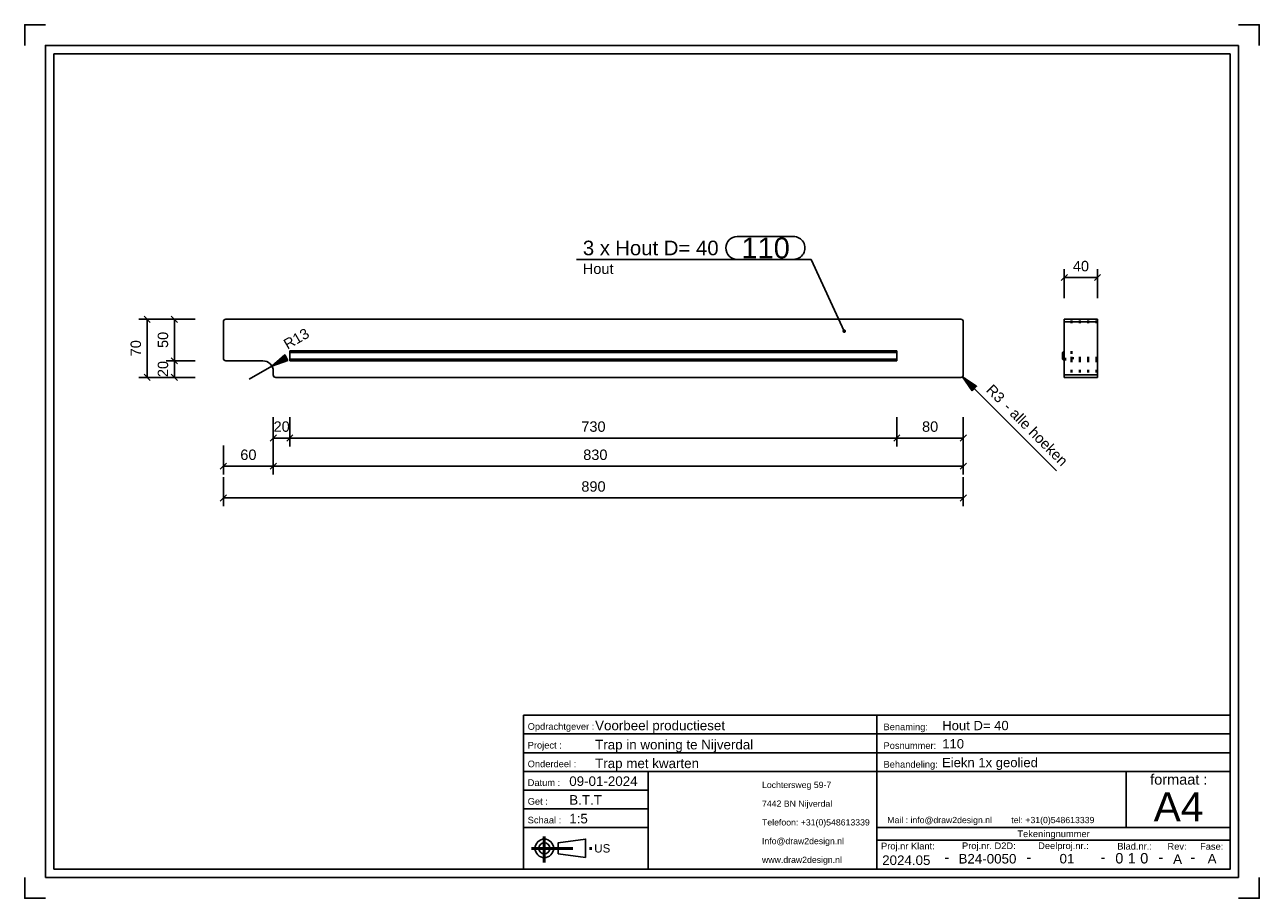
# Model space of a CAD drawing. Header units: millimetres. Extents: x 25 to 322, y -313 to -103.
import ezdxf
from ezdxf.enums import TextEntityAlignment as Align

# ---------------------------------------------------------------- set-up
doc = ezdxf.new("R2010")
doc.units = ezdxf.units.MM
doc.linetypes.add('DOT', pattern=[2, 0.5, -1.5])
doc.linetypes.add('STRICHPUNKT2', pattern=[18.5, 10, -4, 0.5, -4])
doc.layers.get('0').update_dxf_attribs({"linetype": 'CONTINUOUS'})
for name, color, linetype in [('DIM49', 4, 'CONTINUOUS'), ('TXT_ALL', 7, 'CONTINUOUS'), ('TXT_DIM49', 2, 'CONTINUOUS'), ('TXT_YELLOW', 2, 'CONTINUOUS')]:
    doc.layers.add(name, color=color, linetype=linetype)
doc.layers.add('LE_ALL', color=7, linetype='CONTINUOUS', lineweight=50)
doc.styles.add('ARIAL', font='arial.ttf')

# ---------------------------------------------------------------- blocks, each defined once
blk = doc.blocks.new('TFIELD_00004', base_point=(296.71, -290.77))
at = {"layer": 'TXT_YELLOW', "style": 'ARIAL'}
blk.add_text('A4', height=7, dxfattribs=at).set_placement((296.71, -290.77), align=Align.MIDDLE_LEFT)
blk = doc.blocks.new('FLEX_00003', base_point=(302.62, -295.77))
blk.add_blockref('TFIELD_00004', (296.71, -290.77))
blk = doc.blocks.new('TFIELD_00007', base_point=(232.62, -293.96))
at = {"layer": 'TXT_YELLOW', "style": 'ARIAL'}
blk.add_text('Mail : info@draw2design.nl        tel: +31(0)548613339', height=1.5, dxfattribs=at).set_placement((232.62, -293.96), align=Align.MIDDLE_LEFT)
blk = doc.blocks.new('FLEX_00006', base_point=(232.62, -295.2))
blk.add_blockref('TFIELD_00007', (232.62, -293.96))
blk = doc.blocks.new('DRAW2DESIGNLOGO_00005', base_point=(232.55, -292.28))
blk.add_blockref('FLEX_00006', (232.62, -295.2))
blk = doc.blocks.new('TFIELD_00011', base_point=(162.12, -300.77))
at = {"layer": 'TXT_YELLOW', "style": 'ARIAL'}
blk.add_text('US', height=2, dxfattribs=at).set_placement((162.12, -300.77), align=Align.MIDDLE_LEFT)
blk = doc.blocks.new('FLEX_00010', base_point=(162.12, -300.77))
blk.add_blockref('TFIELD_00011', (162.12, -300.77))
blk = doc.blocks.new('US_00009', base_point=(151.45, -300.77))
blk.add_line((153.47, -302.11), (160.04, -303))
blk.add_lwpolyline([(153.47, -302.11), (153.47, -299.44), (160.04, -298.55), (160.04, -303)])
for radius in [2.22, 1.33]:
    blk.add_circle((150.12, -300.77), radius)
at = {"layer": 'LE_ALL', "color": 1, "linetype": 'STRICHPUNKT2'}
for p, q in [((150.12, -297.96), (150.12, -304.18)), ((147.01, -300.77), (161.88, -300.77))]:
    blk.add_line(p, q, dxfattribs=at)
blk.add_blockref('FLEX_00010', (162.12, -300.77))
blk = doc.blocks.new('TFIELD_00014', base_point=(202.49, -303.52))
at = {"layer": 'TXT_YELLOW', "style": 'ARIAL'}
for s, p in [('Lochtersweg 59-7', (202.49, -285.52)), ('7442 BN Nijverdal', (202.49, -290.02)), ('Telefoon: +31(0)548613339', (202.49, -294.52)), ('Info@draw2design.nl', (202.49, -299.02)), ('www.draw2design.nl', (202.49, -303.52))]:
    blk.add_text(s, height=1.5, dxfattribs=at).set_placement(p, align=Align.MIDDLE_LEFT)
blk = doc.blocks.new('FLEX_00013', base_point=(215.31, -305.77))
blk.add_blockref('TFIELD_00014', (202.49, -303.52))
blk = doc.blocks.new('D2D_00012', base_point=(175.37, -303.92))
blk.add_blockref('FLEX_00013', (215.31, -305.77))
blk = doc.blocks.new('SCHRIFE_00016', base_point=(156.12, -285.77))
for p, q in [((145.12, -268.77), (230.12, -268.77)), ((230.12, -268.77), (315.12, -268.77)), ((230.12, -305.77), (230.12, -268.77)), ((315.12, -268.77), (315.12, -305.77)), ((145.12, -273.27), (230.12, -273.27)), ((230.12, -273.27), (315.12, -273.27)), ((145.12, -277.77), (230.12, -277.77)), ((230.12, -277.77), (315.12, -277.77)), ((145.12, -282.27), (315.12, -282.27)), ((175.12, -282.27), (175.12, -305.77)), ((290.12, -282.27), (290.12, -295.77)), ((175.12, -286.77), (145.12, -286.77)), ((175.12, -291.27), (145.12, -291.27)), ((175.12, -295.77), (145.12, -295.77)), ((315.12, -295.77), (230.12, -295.77)), ((315.12, -298.77), (230.12, -298.77))]:
    blk.add_line(p, q)
blk.add_lwpolyline([(315.12, -305.77), (145.12, -305.77), (145.12, -268.77)])
at = {"layer": 'TXT_YELLOW', "style": 'ARIAL'}
for s, height, p in [('Voorbeel productieset', 2.3, (162.34, -272.38)), ('Hout D= 40', 2.25, (245.84, -272.37)), ('Trap in woning te Nijverdal', 2.3, (162.34, -276.98)), ('110', 2.25, (245.84, -276.76)), ('Trap met kwarten', 2.3, (162.34, -281.48)), ('Eiekn 1x geolied', 2.25, (245.79, -281.26)), ('09-01-2024', 2.3, (156.12, -285.77)), ('B.T.T', 2.3, (156.12, -290.27)), ('1:5', 2.3, (156.12, -294.77))]:
    blk.add_text(s, height=height, dxfattribs=at).set_placement(p)
for s, height, p in [('2024.05', 2.3, (237.2, -304.77)), ('B24-0050', 2.3, (256.72, -304.42)), ('01', 2.3, (275.85, -304.4)), ('A', 2.3, (302.46, -304.5)), ('A', 2.3, (310.76, -304.4)), ('-', 2.5, (246.95, -304.12)), ('-', 2.5, (266.69, -304.12)), ('-', 2.5, (284.52, -304.12)), ('-', 2.5, (298.45, -304.12)), ('-', 2.5, (306.11, -304.12))]:
    blk.add_text(s, height=height, dxfattribs=at).set_placement(p, align=Align.CENTER)
blk = doc.blocks.new('TFIELD_00020', base_point=(293.47, -303.15))
at = {"layer": 'TXT_ALL', "style": 'ARIAL'}
blk.add_text('0', height=2.5, dxfattribs=at).set_placement((293.47, -303.15), align=Align.MIDDLE_LEFT)
blk = doc.blocks.new('0_00019')
blk.add_blockref('TFIELD_00020', (293.47, -303.15))
blk = doc.blocks.new('TELLER1_00018')
blk.add_blockref('0_00019', (0, 0))
blk = doc.blocks.new('TFIELD_00023', base_point=(290.47, -303.15))
at = {"layer": 'TXT_ALL', "style": 'ARIAL'}
blk.add_text('1', height=2.5, dxfattribs=at).set_placement((290.47, -303.15), align=Align.MIDDLE_LEFT)
blk = doc.blocks.new('1_00022')
blk.add_blockref('TFIELD_00023', (290.47, -303.15))
blk = doc.blocks.new('TELLER2_00021')
blk.add_blockref('1_00022', (0, 0))
blk = doc.blocks.new('TFIELD_00026', base_point=(287.47, -303.15))
at = {"layer": 'TXT_ALL', "style": 'ARIAL'}
blk.add_text('0', height=2.5, dxfattribs=at).set_placement((287.47, -303.15), align=Align.MIDDLE_LEFT)
blk = doc.blocks.new('0_00025')
blk.add_blockref('TFIELD_00026', (287.47, -303.15))
blk = doc.blocks.new('TELLER3_00024')
blk.add_blockref('0_00025', (0, 0))
blk = doc.blocks.new('NL_00027', base_point=(146.12, -272.27))
at = {"layer": 'TXT_ALL', "color": 1, "style": 'ARIAL'}
blk.add_text('Tekeningnummer', height=1.6, dxfattribs=at).set_placement((272.62, -297.27), align=Align.MIDDLE_CENTER)
at = {"layer": 'TXT_YELLOW', "style": 'ARIAL'}
for s, p in [('Opdrachtgever :', (146.12, -272.27)), ('Benaming:', (231.72, -272.37)), ('Project :', (146.12, -276.77)), ('Posnummer:', (231.72, -276.87)), ('Onderdeel :', (146.12, -281.27)), ('Behandeling:', (231.72, -281.37)), ('Datum :', (146.12, -285.77)), ('Get :', (146.12, -290.27)), ('Schaal :', (146.12, -294.77)), ('Proj.nr Klant:', (231.12, -301.02)), ('Proj.nr. D2D:', (250.6, -300.95)), ('Deelproj.nr.:', (268.92, -300.94)), ('Blad.nr.:', (287.96, -301.06)), ('Rev:', (300.03, -301.1)), ('Fase:', (307.87, -301.1))]:
    blk.add_text(s, height=1.6, dxfattribs=at).set_placement(p)
blk.add_text('formaat :', height=2.5, dxfattribs=at).set_placement((302.75, -285.46), align=Align.CENTER)
blk = doc.blocks.new('SCHRIFE_00015')
for name, p in [('SCHRIFE_00016', (156.12, -285.77)), ('NL_00027', (146.12, -272.27)), ('TELLER3_00024', (0, 0)), ('TELLER2_00021', (0, 0)), ('TELLER1_00018', (0, 0))]:
    blk.add_blockref(name, p)
blk = doc.blocks.new('DINA4Q_00002', base_point=(315.12, -109.77))
for p, q in [((32.12, -305.77), (32.12, -109.77)), ((32.12, -109.77), (315.12, -109.77)), ((317.12, -107.77), (317.12, -307.77)), ((30.12, -307.77), (317.12, -307.77))]:
    blk.add_line(p, q)
for points in [[(25.12, -107.77), (25.12, -102.77), (30.12, -102.77)], [(317.12, -102.77), (322.12, -102.77), (322.12, -107.77)], [(30.12, -307.77), (30.12, -107.77), (317.12, -107.77)], [(315.12, -109.77), (315.12, -305.77), (32.12, -305.77)], [(25.12, -307.77), (25.12, -312.77), (30.12, -312.77)], [(317.12, -312.77), (322.12, -312.77), (322.12, -307.77)]]:
    blk.add_lwpolyline(points)
for name, p in [('SCHRIFE_00015', (0, 0)), ('D2D_00012', (175.37, -303.92)), ('FLEX_00003', (302.62, -295.77)), ('DRAW2DESIGNLOGO_00005', (232.55, -292.28)), ('US_00009', (151.45, -300.77))]:
    blk.add_blockref(name, p)
blk = doc.blocks.new('_ZBL0010_00001')
blk.add_blockref('DINA4Q_00002', (315.12, -109.77))
blk = doc.blocks.new('_D1', base_point=(88.33, -180.92))
at = {"layer": 'DIM49', "color": 1}
for p, q in [((86.56, -184.12), (85.39, -184.12)), ((87.13, -183.92), (85.62, -183.92)), ((87.7, -183.72), (85.86, -183.72)), ((88.27, -183.52), (86.09, -183.52)), ((86.32, -183.32), (88.33, -183.32)), ((86.56, -183.12), (88.21, -183.12)), ((86.79, -182.92), (88.1, -182.92)), ((87.02, -182.72), (87.98, -182.72)), ((87.26, -182.52), (87.87, -182.52)), ((87.49, -182.32), (87.75, -182.32)), ((79.09, -187.99), (84.57, -184.82)), ((84.86, -184.72), (84.69, -184.72)), ((85.43, -184.52), (84.92, -184.52)), ((86, -184.32), (85.16, -184.32))]:
    blk.add_line(p, q, dxfattribs=at)
blk.add_lwpolyline([(88.41, -183.47), (84.57, -184.82), (87.66, -182.17)], close=True, dxfattribs=at)
at = {"layer": 'TXT_DIM49', "style": 'ARIAL'}
for s, p in [('R', (88.33, -180.92)), ('13', (90.49, -179.68))]:
    blk.add_text(s, height=2.5, rotation=30.0001, dxfattribs=at).set_placement(p)
blk = doc.blocks.new('_D2', base_point=(256.23, -190.77))
at = {"layer": 'DIM49', "color": 1}
for p, q in [((250.73, -187.4), (273.33, -209.99)), ((250.77, -187.46), (250.82, -187.46)), ((250.91, -187.66), (251.11, -187.66)), ((251.05, -187.86), (251.4, -187.86)), ((251.18, -188.06), (251.7, -188.06)), ((251.32, -188.26), (251.99, -188.26)), ((251.46, -188.46), (252.28, -188.46)), ((251.59, -188.66), (252.57, -188.66)), ((251.73, -188.86), (252.87, -188.86)), ((251.87, -189.06), (253.16, -189.06)), ((252.01, -189.26), (253.45, -189.26)), ((252.14, -189.46), (253.74, -189.46)), ((252.28, -189.66), (254.03, -189.66)), ((252.42, -189.86), (253.93, -189.86)), ((252.55, -190.06), (253.73, -190.06)), ((252.69, -190.26), (253.53, -190.26)), ((252.83, -190.46), (253.33, -190.46)), ((252.96, -190.66), (253.13, -190.66))]:
    blk.add_line(p, q, dxfattribs=at)
blk.add_lwpolyline([(253.03, -190.76), (250.73, -187.4), (254.09, -189.7)], close=True, dxfattribs=at)
at = {"layer": 'TXT_DIM49', "style": 'ARIAL'}
for s, p in [('R', (256.23, -190.77)), ('3', (257.99, -192.53)), ('- alle hoeken', (260.41, -194.95))]:
    blk.add_text(s, height=2.5, rotation=314.9999, dxfattribs=at).set_placement(p)
blk = doc.blocks.new('_D3', base_point=(84.99, -200.63))
at = {"layer": 'DIM49', "color": 1}
for p, q in [((84.91, -197.13), (84.91, -204.13)), ((88.91, -197.13), (88.91, -204.13)), ((85.66, -201.38), (84.16, -202.88)), ((88.16, -202.88), (89.66, -201.38)), ((84.91, -202.13), (88.91, -202.13))]:
    blk.add_line(p, q, dxfattribs=at)
at = {"layer": 'TXT_DIM49', "style": 'ARIAL'}
blk.add_text('20', height=2.5, dxfattribs=at).set_placement((84.99, -200.63))
blk = doc.blocks.new('_D4', base_point=(159.03, -200.63))
at = {"layer": 'DIM49', "color": 1}
for p, q in [((88.91, -197.13), (88.91, -204.13)), ((234.91, -197.13), (234.91, -204.13)), ((89.66, -201.38), (88.16, -202.88)), ((234.16, -202.88), (235.66, -201.38)), ((88.91, -202.13), (234.91, -202.13))]:
    blk.add_line(p, q, dxfattribs=at)
at = {"layer": 'TXT_DIM49', "style": 'ARIAL'}
blk.add_text('730', height=2.5, dxfattribs=at).set_placement((159.03, -200.63))
blk = doc.blocks.new('_D5', base_point=(240.99, -200.63))
at = {"layer": 'DIM49', "color": 1}
for p, q in [((234.91, -197.13), (234.91, -204.13)), ((250.91, -197.13), (250.91, -204.13)), ((235.66, -201.38), (234.16, -202.88)), ((250.16, -202.88), (251.66, -201.38)), ((234.91, -202.13), (250.91, -202.13))]:
    blk.add_line(p, q, dxfattribs=at)
at = {"layer": 'TXT_DIM49', "style": 'ARIAL'}
blk.add_text('80', height=2.5, dxfattribs=at).set_placement((240.99, -200.63))
blk = doc.blocks.new('_D6', base_point=(159.48, -207.4))
at = {"layer": 'DIM49', "color": 1}
for p, q in [((84.91, -203.9), (84.91, -210.9)), ((250.91, -203.9), (250.91, -210.9)), ((85.66, -208.15), (84.16, -209.65)), ((250.91, -208.9), (84.91, -208.9)), ((250.16, -209.65), (251.66, -208.15))]:
    blk.add_line(p, q, dxfattribs=at)
at = {"layer": 'TXT_DIM49', "style": 'ARIAL'}
blk.add_text('830', height=2.5, dxfattribs=at).set_placement((159.48, -207.4))
blk = doc.blocks.new('_D7', base_point=(76.99, -207.4))
at = {"layer": 'DIM49', "color": 1}
for p, q in [((72.91, -203.9), (72.91, -210.9)), ((84.91, -203.9), (84.91, -210.9)), ((73.66, -208.15), (72.16, -209.65)), ((84.91, -208.9), (72.91, -208.9)), ((84.16, -209.65), (85.66, -208.15))]:
    blk.add_line(p, q, dxfattribs=at)
at = {"layer": 'TXT_DIM49', "style": 'ARIAL'}
blk.add_text('60', height=2.5, dxfattribs=at).set_placement((76.99, -207.4))
blk = doc.blocks.new('_D8', base_point=(159.03, -215.03))
at = {"layer": 'DIM49', "color": 1}
for p, q in [((72.91, -211.53), (72.91, -218.53)), ((250.91, -211.53), (250.91, -218.53)), ((73.66, -215.78), (72.16, -217.28)), ((72.91, -216.53), (250.91, -216.53)), ((250.16, -217.28), (251.66, -215.78))]:
    blk.add_line(p, q, dxfattribs=at)
at = {"layer": 'TXT_DIM49', "style": 'ARIAL'}
blk.add_text('890', height=2.5, dxfattribs=at).set_placement((159.03, -215.03))
blk = doc.blocks.new('_D9', base_point=(59.62, -187.49))
at = {"layer": 'DIM49', "color": 1}
for p, q in [((66.12, -183.57), (59.12, -183.57)), ((61.87, -184.32), (60.37, -182.82)), ((61.12, -187.57), (61.12, -183.57)), ((60.37, -186.82), (61.87, -188.32)), ((66.12, -187.57), (59.12, -187.57))]:
    blk.add_line(p, q, dxfattribs=at)
at = {"layer": 'TXT_DIM49', "style": 'ARIAL'}
blk.add_text('20', height=2.5, rotation=90.0002, dxfattribs=at).set_placement((59.62, -187.49))
blk = doc.blocks.new('_D10', base_point=(59.62, -180.49))
at = {"layer": 'DIM49', "color": 1}
for p, q in [((66.12, -173.57), (59.12, -173.57)), ((61.87, -174.32), (60.37, -172.82)), ((61.12, -183.57), (61.12, -173.57)), ((66.12, -183.57), (59.12, -183.57)), ((60.37, -182.82), (61.87, -184.32))]:
    blk.add_line(p, q, dxfattribs=at)
at = {"layer": 'TXT_DIM49', "style": 'ARIAL'}
blk.add_text('50', height=2.5, rotation=90.0002, dxfattribs=at).set_placement((59.62, -180.49))
blk = doc.blocks.new('SHAPE_00059', base_point=(222.27, -176.44))
at = {"layer": 'DIM49', "color": 3}
for p, q in [((196.53, -153.69), (210.05, -153.69)), ((157.89, -159.19), (214.3, -159.19)), ((210.05, -159.19), (196.53, -159.19)), ((222.27, -176.44), (214.3, -159.19)), ((222.53, -176.4), (222.01, -176.4)), ((222.47, -176.6), (222.06, -176.6)), ((222.38, -176.2), (222.16, -176.2))]:
    blk.add_line(p, q, dxfattribs=at)
blk.add_lwpolyline([(222.44, -176.64), (222.48, -176.59), (222.52, -176.53), (222.53, -176.47), (222.53, -176.4), (222.51, -176.33), (222.47, -176.27), (222.42, -176.23), (222.36, -176.19), (222.29, -176.18), (222.22, -176.18), (222.16, -176.2), (222.1, -176.24), (222.05, -176.29), (222.02, -176.35), (222.01, -176.42), (222.01, -176.49), (222.03, -176.55), (222.07, -176.61), (222.12, -176.66), (222.18, -176.69), (222.24, -176.7), (222.31, -176.7), (222.38, -176.68)], close=True, dxfattribs=at)
for centre, start_param, end_param in [((196.53, -156.44), 3.141593, 6.283185), ((210.05, -156.44), 0, 3.141593)]:
    blk.add_ellipse(centre, major_axis=(0, -2.75), ratio=1, start_param=start_param, end_param=end_param, dxfattribs=at)
at = {"layer": 'TXT_DIM49', "style": 'ARIAL'}
for s, height, p in [('110', 5, (197.53, -156.44)), ('3 x', 3.5, (159.39, -156.44)), ('Hout D= 40', 3.5, (167.18, -156.44)), ('Hout', 2.5, (159.39, -161.44))]:
    blk.add_text(s, height=height, dxfattribs=at).set_placement(p, align=Align.MIDDLE_LEFT)
blk = doc.blocks.new('_D11', base_point=(53.09, -182.49))
at = {"layer": 'DIM49', "color": 1}
for p, q in [((59.59, -173.57), (52.59, -173.57)), ((55.34, -174.32), (53.84, -172.82)), ((54.59, -173.57), (54.59, -187.57)), ((53.84, -186.82), (55.34, -188.32)), ((59.59, -187.57), (52.59, -187.57))]:
    blk.add_line(p, q, dxfattribs=at)
at = {"layer": 'TXT_DIM49', "style": 'ARIAL'}
blk.add_text('70', height=2.5, rotation=90.0002, dxfattribs=at).set_placement((53.09, -182.49))
blk = doc.blocks.new('Hout D_ 40_00034', base_point=(84.91, -186.97))
for p, q in [((72.91, -174.17), (72.91, -182.97)), ((250.31, -173.57), (73.51, -173.57)), ((250.91, -186.97), (250.91, -174.17))]:
    blk.add_line(p, q)
for points in [[(84.91, -186.97), (84.91, -186.07, 0.414214), (82.41, -183.57), (73.51, -183.57)], [(250.91, -186.97, -0.414214), (250.31, -187.57), (85.51, -187.57)]]:
    blk.add_lwpolyline(points, format="xyb")
for centre, start, end in [((73.51, -174.17), 90, -180), ((250.31, -174.17), 0, 90), ((73.51, -182.97), -180, -90), ((85.51, -186.97), 180, -90)]:
    blk.add_arc(centre, 0.6, start, end)
for name, p in [('SHAPE_00059', (222.27, -176.44)), ('_D11', (53.09, -182.49)), ('_D10', (59.62, -180.49)), ('_D1', (88.33, -180.92)), ('_D9', (59.62, -187.49)), ('_D2', (256.23, -190.77)), ('_D3', (84.99, -200.63)), ('_D4', (159.03, -200.63)), ('_D5', (240.99, -200.63)), ('_D7', (76.99, -207.4)), ('_D6', (159.48, -207.4)), ('_D8', (159.03, -215.03))]:
    blk.add_blockref(name, p)
blk = doc.blocks.new('Antislip_00036', base_point=(88.91, -181.57))
for p, q in [((88.91, -181.17), (234.91, -181.17)), ((88.91, -181.57), (234.91, -181.57)), ((88.91, -183.17), (88.91, -183.57)), ((88.91, -183.57), (234.91, -183.57)), ((234.91, -181.17), (234.91, -181.57))]:
    blk.add_line(p, q)
for points in [[(88.91, -181.17), (88.91, -181.57), (88.91, -183.17), (234.91, -183.17)], [(234.91, -181.57), (234.91, -183.17), (234.91, -183.57)]]:
    blk.add_lwpolyline(points)
blk = doc.blocks.new('Antislip_00035')
blk.add_blockref('Antislip_00036', (88.91, -181.57))
blk = doc.blocks.new('Hout D_ 40_00033')
for name, p in [('Hout D_ 40_00034', (84.91, -186.97)), ('Antislip_00035', (0, 0))]:
    blk.add_blockref(name, p)
blk = doc.blocks.new('Treden_00032')
blk.add_blockref('Hout D_ 40_00033', (0, 0))
blk = doc.blocks.new('BNR 14_00031')
blk.add_blockref('Treden_00032', (0, 0))
blk = doc.blocks.new('Breda_00030')
blk.add_blockref('BNR 14_00031', (0, 0))
blk = doc.blocks.new('_A3D0016_00029')
blk.add_blockref('Breda_00030', (0, 0))
blk = doc.blocks.new('_ANS0016_00028')
blk.add_blockref('_A3D0016_00029', (0, 0))
blk = doc.blocks.new('_D12', base_point=(277.27, -162.05))
at = {"layer": 'DIM49', "color": 1}
for p, q in [((275.94, -162.8), (274.44, -164.3)), ((275.19, -168.55), (275.19, -161.55)), ((282.44, -164.3), (283.94, -162.8)), ((283.19, -168.55), (283.19, -161.55)), ((275.19, -163.55), (283.19, -163.55))]:
    blk.add_line(p, q, dxfattribs=at)
at = {"layer": 'TXT_DIM49', "style": 'ARIAL'}
blk.add_text('40', height=2.5, dxfattribs=at).set_placement((277.27, -162.05))
blk = doc.blocks.new('Hout D_ 40_00043', base_point=(283.19, -186.07))
for p, q in [((275.19, -173.57), (275.19, -174.17)), ((283.19, -173.57), (275.19, -173.57)), ((283.19, -174.17), (275.19, -174.17)), ((283.19, -174.17), (283.19, -173.57)), ((275.19, -186.97), (275.19, -187.57)), ((283.19, -187.57), (283.19, -186.97)), ((283.19, -187.57), (275.19, -187.57))]:
    blk.add_line(p, q)
blk.add_lwpolyline([(283.19, -174.17), (283.19, -186.97), (275.19, -186.97), (275.19, -174.17)])
at = {"layer": 'LE_ALL', "color": 3, "linetype": 'DOT'}
for p, q in [((283.19, -174.17), (275.19, -174.17)), ((283.19, -182.97), (275.19, -182.97)), ((283.19, -183.57), (275.19, -183.57)), ((283.19, -186.07), (275.19, -186.07))]:
    blk.add_line(p, q, dxfattribs=at)
blk.add_blockref('_D12', (277.27, -162.05))
blk = doc.blocks.new('Antislip_00045', base_point=(275.19, -181.57))
blk.add_lwpolyline([(275.19, -181.57), (275.19, -181.17), (274.79, -181.57), (274.79, -183.17), (275.19, -183.57), (275.19, -183.17)])
at = {"layer": 'LE_ALL', "color": 3, "linetype": 'DOT'}
blk.add_lwpolyline([(275.19, -183.17), (277.19, -183.17), (277.19, -181.57), (275.19, -181.57)], dxfattribs=at)
blk = doc.blocks.new('Antislip_00044')
blk.add_blockref('Antislip_00045', (275.19, -181.57))
blk = doc.blocks.new('Hout D_ 40_00042')
for name, p in [('Hout D_ 40_00043', (283.19, -186.07)), ('Antislip_00044', (0, 0))]:
    blk.add_blockref(name, p)
blk = doc.blocks.new('Treden_00041')
blk.add_blockref('Hout D_ 40_00042', (0, 0))
blk = doc.blocks.new('BNR 14_00040')
blk.add_blockref('Treden_00041', (0, 0))
blk = doc.blocks.new('Breda_00039')
blk.add_blockref('BNR 14_00040', (0, 0))
blk = doc.blocks.new('_A3D0062_00038')
blk.add_blockref('Breda_00039', (0, 0))
blk = doc.blocks.new('_ANS0062_00037')
blk.add_blockref('_A3D0062_00038', (0, 0))

msp = doc.modelspace()

# ---------------------------------------------------------------- block references
for name in ['_ZBL0010_00001', '_ANS0016_00028', '_ANS0062_00037']:
    msp.add_blockref(name, (0, 0))

doc.saveas('drawing.dxf')
